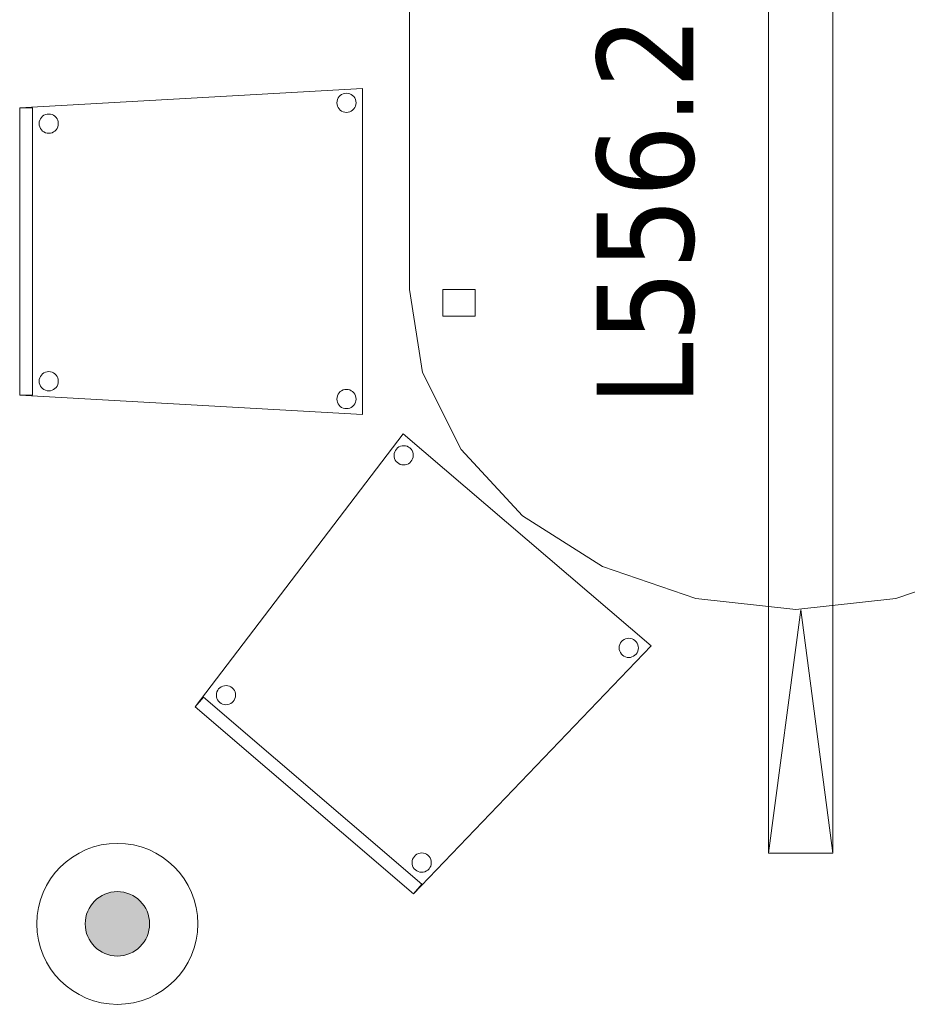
# Model space of a CAD drawing. Header units: metres. Extents: x 397.7 to 427.5, y 12.7 to 28.4.
# Tile 7 of 128: x 401.5 to 402.8, y 24.6 to 26.1. Entities that reach past the tile are written whole.
import ezdxf

# ---------------------------------------------------------------- set-up
doc = ezdxf.new("R2010")
doc.units = ezdxf.units.M
for name, color, linetype, lineweight in [('02_MOBILIARIO', 7, 'Continuous', 18), ('A-DETL-____-MBND', 7, 'Continuous', 18), ('A-DETL-GENF-OTLN', 7, 'Continuous', 18), ('E-LITE-EQPM-IDEN', 7, 'Continuous', 30)]:
    doc.layers.add(name, color=color, linetype=linetype, lineweight=lineweight)
doc.styles.add('Tahoma_4', font='tahoma.ttf', dxfattribs={"height": 0.15})

# ---------------------------------------------------------------- blocks, each defined once
blk = doc.blocks.new('Family - Cadira confident_P5-151559-08_ENLLUMENAT_P5')
at = {"layer": 'A-DETL-____-MBND', "color": 253, "true_color": 0xaaaaaa}
for p, q in [((0, 0.4765), (0.5326, 0.5065)), ((0.5326, 0.5065), (0, 0.4765)), ((0.5326, 0.5065), (0.5326, 0)), ((0.5326, 0), (0.5326, 0.5065)), ((0.4928, 0.4868), (0.4935, 0.4893)), ((0.4935, 0.4893), (0.4928, 0.4868)), ((0.4935, 0.4893), (0.4946, 0.4917)), ((0.4946, 0.4917), (0.4935, 0.4893)), ((0.4946, 0.4917), (0.4961, 0.4938)), ((0.4961, 0.4938), (0.4946, 0.4917)), ((0.4961, 0.4938), (0.4979, 0.4957)), ((0.4979, 0.4957), (0.4961, 0.4938)), ((0.4979, 0.4957), (0.5, 0.4972)), ((0.5, 0.4972), (0.4979, 0.4957)), ((0.5, 0.4972), (0.5024, 0.4983)), ((0.5024, 0.4983), (0.5, 0.4972)), ((0.5024, 0.4983), (0.5049, 0.4989)), ((0.5049, 0.4989), (0.5024, 0.4983)), ((0.5049, 0.4989), (0.5075, 0.4992)), ((0.5075, 0.4992), (0.5049, 0.4989)), ((0.5075, 0.4992), (0.5101, 0.4989)), ((0.5101, 0.4989), (0.5075, 0.4992)), ((0.5101, 0.4989), (0.5126, 0.4983)), ((0.5126, 0.4983), (0.5101, 0.4989)), ((0.5126, 0.4983), (0.515, 0.4972)), ((0.515, 0.4972), (0.5126, 0.4983)), ((0.515, 0.4972), (0.5171, 0.4957)), ((0.5171, 0.4957), (0.515, 0.4972)), ((0.5171, 0.4957), (0.519, 0.4938)), ((0.519, 0.4938), (0.5171, 0.4957)), ((0.519, 0.4938), (0.5204, 0.4917)), ((0.5204, 0.4917), (0.519, 0.4938)), ((0.5204, 0.4917), (0.5215, 0.4893)), ((0.5215, 0.4893), (0.5204, 0.4917)), ((0.5215, 0.4893), (0.5222, 0.4868)), ((0.5222, 0.4868), (0.5215, 0.4893)), ((0, 0.03), (0, 0.4765)), ((0, 0.4765), (0, 0.03)), ((0, 0.4765), (0.02, 0.4765)), ((0, 0.03), (0, 0.4765)), ((0.02, 0.4765), (0, 0.4765)), ((0, 0.4765), (0, 0.03)), ((0.02, 0.4765), (0.02, 0.03)), ((0.02, 0.03), (0.02, 0.4765)), ((0.4926, 0.4842), (0.4928, 0.4868)), ((0.4928, 0.4868), (0.4926, 0.4842)), ((0.4928, 0.4816), (0.4926, 0.4842)), ((0.4926, 0.4842), (0.4928, 0.4816)), ((0.4935, 0.4791), (0.4928, 0.4816)), ((0.4928, 0.4816), (0.4935, 0.4791)), ((0.4946, 0.4768), (0.4935, 0.4791)), ((0.4935, 0.4791), (0.4946, 0.4768)), ((0.4961, 0.4746), (0.4946, 0.4768)), ((0.4946, 0.4768), (0.4961, 0.4746)), ((0.4979, 0.4728), (0.4961, 0.4746)), ((0.4961, 0.4746), (0.4979, 0.4728)), ((0.519, 0.4746), (0.5171, 0.4728)), ((0.5171, 0.4728), (0.519, 0.4746)), ((0.5204, 0.4768), (0.519, 0.4746)), ((0.519, 0.4746), (0.5204, 0.4768)), ((0.5215, 0.4791), (0.5204, 0.4768)), ((0.5204, 0.4768), (0.5215, 0.4791)), ((0.5222, 0.4816), (0.5215, 0.4791)), ((0.5215, 0.4791), (0.5222, 0.4816)), ((0.5222, 0.4868), (0.5224, 0.4842)), ((0.5224, 0.4842), (0.5222, 0.4868)), ((0.5224, 0.4842), (0.5222, 0.4816)), ((0.5222, 0.4816), (0.5224, 0.4842)), ((0.0311, 0.457), (0.0322, 0.4593)), ((0.0322, 0.4593), (0.0311, 0.457)), ((0.0322, 0.4593), (0.0337, 0.4615)), ((0.0337, 0.4615), (0.0322, 0.4593)), ((0.0337, 0.4615), (0.0355, 0.4633)), ((0.0355, 0.4633), (0.0337, 0.4615)), ((0.0355, 0.4633), (0.0376, 0.4648)), ((0.0376, 0.4648), (0.0355, 0.4633)), ((0.0376, 0.4648), (0.04, 0.4659)), ((0.04, 0.4659), (0.0376, 0.4648)), ((0.04, 0.4659), (0.0425, 0.4666)), ((0.0425, 0.4666), (0.04, 0.4659)), ((0.0425, 0.4666), (0.0451, 0.4668)), ((0.0451, 0.4668), (0.0425, 0.4666)), ((0.0451, 0.4668), (0.0477, 0.4666)), ((0.0477, 0.4666), (0.0451, 0.4668)), ((0.0477, 0.4666), (0.0502, 0.4659)), ((0.0502, 0.4659), (0.0477, 0.4666)), ((0.0502, 0.4659), (0.0526, 0.4648)), ((0.0526, 0.4648), (0.0502, 0.4659)), ((0.0526, 0.4648), (0.0547, 0.4633)), ((0.0547, 0.4633), (0.0526, 0.4648)), ((0.0547, 0.4633), (0.0565, 0.4615)), ((0.0565, 0.4615), (0.0547, 0.4633)), ((0.0565, 0.4615), (0.058, 0.4593)), ((0.058, 0.4593), (0.0565, 0.4615)), ((0.058, 0.4593), (0.0591, 0.457)), ((0.0591, 0.457), (0.058, 0.4593)), ((0.5, 0.4713), (0.4979, 0.4728)), ((0.4979, 0.4728), (0.5, 0.4713)), ((0.5024, 0.4702), (0.5, 0.4713)), ((0.5, 0.4713), (0.5024, 0.4702)), ((0.5049, 0.4695), (0.5024, 0.4702)), ((0.5024, 0.4702), (0.5049, 0.4695)), ((0.5075, 0.4693), (0.5049, 0.4695)), ((0.5049, 0.4695), (0.5075, 0.4693)), ((0.5101, 0.4695), (0.5075, 0.4693)), ((0.5075, 0.4693), (0.5101, 0.4695)), ((0.5126, 0.4702), (0.5101, 0.4695)), ((0.5101, 0.4695), (0.5126, 0.4702)), ((0.515, 0.4713), (0.5126, 0.4702)), ((0.5126, 0.4702), (0.515, 0.4713)), ((0.5171, 0.4728), (0.515, 0.4713)), ((0.515, 0.4713), (0.5171, 0.4728)), ((0.0302, 0.4519), (0.0304, 0.4545)), ((0.0304, 0.4545), (0.0302, 0.4519)), ((0.0304, 0.4493), (0.0302, 0.4519)), ((0.0302, 0.4519), (0.0304, 0.4493)), ((0.0304, 0.4545), (0.0311, 0.457)), ((0.0311, 0.457), (0.0304, 0.4545)), ((0.0311, 0.4468), (0.0304, 0.4493)), ((0.0304, 0.4493), (0.0311, 0.4468)), ((0.0322, 0.4444), (0.0311, 0.4468)), ((0.0311, 0.4468), (0.0322, 0.4444)), ((0.0337, 0.4423), (0.0322, 0.4444)), ((0.0322, 0.4444), (0.0337, 0.4423)), ((0.058, 0.4444), (0.0565, 0.4423)), ((0.0565, 0.4423), (0.058, 0.4444)), ((0.0591, 0.4468), (0.058, 0.4444)), ((0.058, 0.4444), (0.0591, 0.4468)), ((0.0591, 0.457), (0.0598, 0.4545)), ((0.0598, 0.4545), (0.0591, 0.457)), ((0.0598, 0.4493), (0.0591, 0.4468)), ((0.0591, 0.4468), (0.0598, 0.4493)), ((0.0598, 0.4545), (0.06, 0.4519)), ((0.06, 0.4519), (0.0598, 0.4545)), ((0.06, 0.4519), (0.0598, 0.4493)), ((0.0598, 0.4493), (0.06, 0.4519)), ((0.0355, 0.4404), (0.0337, 0.4423)), ((0.0337, 0.4423), (0.0355, 0.4404)), ((0.0376, 0.4389), (0.0355, 0.4404)), ((0.0355, 0.4404), (0.0376, 0.4389)), ((0.04, 0.4378), (0.0376, 0.4389)), ((0.0376, 0.4389), (0.04, 0.4378)), ((0.0425, 0.4372), (0.04, 0.4378)), ((0.04, 0.4378), (0.0425, 0.4372)), ((0.0451, 0.4369), (0.0425, 0.4372)), ((0.0425, 0.4372), (0.0451, 0.4369)), ((0.0477, 0.4372), (0.0451, 0.4369)), ((0.0451, 0.4369), (0.0477, 0.4372)), ((0.0502, 0.4378), (0.0477, 0.4372)), ((0.0477, 0.4372), (0.0502, 0.4378)), ((0.0526, 0.4389), (0.0502, 0.4378)), ((0.0502, 0.4378), (0.0526, 0.4389)), ((0.0547, 0.4404), (0.0526, 0.4389)), ((0.0526, 0.4389), (0.0547, 0.4404)), ((0.0565, 0.4423), (0.0547, 0.4404)), ((0.0547, 0.4404), (0.0565, 0.4423)), ((0.0322, 0.0593), (0.0337, 0.0615)), ((0.0337, 0.0615), (0.0322, 0.0593)), ((0.0337, 0.0615), (0.0355, 0.0633)), ((0.0355, 0.0633), (0.0337, 0.0615)), ((0.0355, 0.0633), (0.0376, 0.0648)), ((0.0376, 0.0648), (0.0355, 0.0633)), ((0.0376, 0.0648), (0.04, 0.0659)), ((0.04, 0.0659), (0.0376, 0.0648)), ((0.04, 0.0659), (0.0425, 0.0666)), ((0.0425, 0.0666), (0.04, 0.0659)), ((0.0425, 0.0666), (0.0451, 0.0668)), ((0.0451, 0.0668), (0.0425, 0.0666)), ((0.0451, 0.0668), (0.0477, 0.0666)), ((0.0477, 0.0666), (0.0451, 0.0668)), ((0.0477, 0.0666), (0.0502, 0.0659)), ((0.0502, 0.0659), (0.0477, 0.0666)), ((0.0502, 0.0659), (0.0526, 0.0648)), ((0.0526, 0.0648), (0.0502, 0.0659)), ((0.0526, 0.0648), (0.0547, 0.0633)), ((0.0547, 0.0633), (0.0526, 0.0648)), ((0.0547, 0.0633), (0.0565, 0.0615)), ((0.0565, 0.0615), (0.0547, 0.0633)), ((0.0565, 0.0615), (0.058, 0.0593)), ((0.058, 0.0593), (0.0565, 0.0615)), ((0.0302, 0.0519), (0.0304, 0.0545)), ((0.0304, 0.0545), (0.0302, 0.0519)), ((0.0304, 0.0493), (0.0302, 0.0519)), ((0.0302, 0.0519), (0.0304, 0.0493)), ((0.0304, 0.0545), (0.0311, 0.057)), ((0.0311, 0.057), (0.0304, 0.0545)), ((0.0311, 0.0468), (0.0304, 0.0493)), ((0.0304, 0.0493), (0.0311, 0.0468)), ((0.0311, 0.057), (0.0322, 0.0593)), ((0.0322, 0.0593), (0.0311, 0.057)), ((0.0322, 0.0444), (0.0311, 0.0468)), ((0.0311, 0.0468), (0.0322, 0.0444)), ((0.058, 0.0593), (0.0591, 0.057)), ((0.0591, 0.057), (0.058, 0.0593)), ((0.0591, 0.0468), (0.058, 0.0444)), ((0.058, 0.0444), (0.0591, 0.0468)), ((0.0591, 0.057), (0.0598, 0.0545)), ((0.0598, 0.0545), (0.0591, 0.057)), ((0.0598, 0.0493), (0.0591, 0.0468)), ((0.0591, 0.0468), (0.0598, 0.0493)), ((0.0598, 0.0545), (0.06, 0.0519)), ((0.06, 0.0519), (0.0598, 0.0545)), ((0.06, 0.0519), (0.0598, 0.0493)), ((0.0598, 0.0493), (0.06, 0.0519)), ((0.0337, 0.0423), (0.0322, 0.0444)), ((0.0322, 0.0444), (0.0337, 0.0423)), ((0.0355, 0.0404), (0.0337, 0.0423)), ((0.0337, 0.0423), (0.0355, 0.0404)), ((0.0376, 0.0389), (0.0355, 0.0404)), ((0.0355, 0.0404), (0.0376, 0.0389)), ((0.04, 0.0378), (0.0376, 0.0389)), ((0.0376, 0.0389), (0.04, 0.0378)), ((0.0425, 0.0372), (0.04, 0.0378)), ((0.04, 0.0378), (0.0425, 0.0372)), ((0.0451, 0.0369), (0.0425, 0.0372)), ((0.0425, 0.0372), (0.0451, 0.0369)), ((0.0477, 0.0372), (0.0451, 0.0369)), ((0.0451, 0.0369), (0.0477, 0.0372)), ((0.0502, 0.0378), (0.0477, 0.0372)), ((0.0477, 0.0372), (0.0502, 0.0378)), ((0.0526, 0.0389), (0.0502, 0.0378)), ((0.0502, 0.0378), (0.0526, 0.0389)), ((0.0547, 0.0404), (0.0526, 0.0389)), ((0.0526, 0.0389), (0.0547, 0.0404)), ((0.0565, 0.0423), (0.0547, 0.0404)), ((0.0547, 0.0404), (0.0565, 0.0423)), ((0.058, 0.0444), (0.0565, 0.0423)), ((0.0565, 0.0423), (0.058, 0.0444)), ((0.4935, 0.0293), (0.4946, 0.0317)), ((0.4946, 0.0317), (0.4935, 0.0293)), ((0.4946, 0.0317), (0.4961, 0.0338)), ((0.4961, 0.0338), (0.4946, 0.0317)), ((0.4961, 0.0338), (0.4979, 0.0357)), ((0.4979, 0.0357), (0.4961, 0.0338)), ((0.4979, 0.0357), (0.5, 0.0372)), ((0.5, 0.0372), (0.4979, 0.0357)), ((0.5, 0.0372), (0.5024, 0.0383)), ((0.5024, 0.0383), (0.5, 0.0372)), ((0.5024, 0.0383), (0.5049, 0.0389)), ((0.5049, 0.0389), (0.5024, 0.0383)), ((0.5049, 0.0389), (0.5075, 0.0392)), ((0.5075, 0.0392), (0.5049, 0.0389)), ((0.5075, 0.0392), (0.5101, 0.0389)), ((0.5101, 0.0389), (0.5075, 0.0392)), ((0.5101, 0.0389), (0.5126, 0.0383)), ((0.5126, 0.0383), (0.5101, 0.0389)), ((0.5126, 0.0383), (0.515, 0.0372)), ((0.515, 0.0372), (0.5126, 0.0383)), ((0.515, 0.0372), (0.5171, 0.0357)), ((0.5171, 0.0357), (0.515, 0.0372)), ((0.5171, 0.0357), (0.519, 0.0338)), ((0.519, 0.0338), (0.5171, 0.0357)), ((0.519, 0.0338), (0.5204, 0.0317)), ((0.5204, 0.0317), (0.519, 0.0338)), ((0.5204, 0.0317), (0.5215, 0.0293)), ((0.5215, 0.0293), (0.5204, 0.0317)), ((0.5326, 0), (0, 0.03)), ((0, 0.03), (0.5326, 0)), ((0.02, 0.03), (0, 0.03)), ((0, 0.03), (0.02, 0.03)), ((0.4926, 0.0242), (0.4928, 0.0268)), ((0.4928, 0.0268), (0.4926, 0.0242)), ((0.4928, 0.0216), (0.4926, 0.0242)), ((0.4926, 0.0242), (0.4928, 0.0216)), ((0.4928, 0.0268), (0.4935, 0.0293)), ((0.4935, 0.0293), (0.4928, 0.0268)), ((0.4935, 0.0191), (0.4928, 0.0216)), ((0.4928, 0.0216), (0.4935, 0.0191)), ((0.4946, 0.0168), (0.4935, 0.0191)), ((0.4935, 0.0191), (0.4946, 0.0168)), ((0.4961, 0.0146), (0.4946, 0.0168)), ((0.4946, 0.0168), (0.4961, 0.0146)), ((0.5204, 0.0168), (0.519, 0.0146)), ((0.519, 0.0146), (0.5204, 0.0168)), ((0.5215, 0.0191), (0.5204, 0.0168)), ((0.5204, 0.0168), (0.5215, 0.0191)), ((0.5215, 0.0293), (0.5222, 0.0268)), ((0.5222, 0.0268), (0.5215, 0.0293)), ((0.5222, 0.0216), (0.5215, 0.0191)), ((0.5215, 0.0191), (0.5222, 0.0216)), ((0.5222, 0.0268), (0.5224, 0.0242)), ((0.5224, 0.0242), (0.5222, 0.0268)), ((0.5224, 0.0242), (0.5222, 0.0216)), ((0.5222, 0.0216), (0.5224, 0.0242)), ((0.4979, 0.0128), (0.4961, 0.0146)), ((0.4961, 0.0146), (0.4979, 0.0128)), ((0.5, 0.0113), (0.4979, 0.0128)), ((0.4979, 0.0128), (0.5, 0.0113)), ((0.5024, 0.0102), (0.5, 0.0113)), ((0.5, 0.0113), (0.5024, 0.0102)), ((0.5049, 0.0095), (0.5024, 0.0102)), ((0.5024, 0.0102), (0.5049, 0.0095)), ((0.5075, 0.0093), (0.5049, 0.0095)), ((0.5049, 0.0095), (0.5075, 0.0093)), ((0.5101, 0.0095), (0.5075, 0.0093)), ((0.5075, 0.0093), (0.5101, 0.0095)), ((0.5126, 0.0102), (0.5101, 0.0095)), ((0.5101, 0.0095), (0.5126, 0.0102)), ((0.515, 0.0113), (0.5126, 0.0102)), ((0.5126, 0.0102), (0.515, 0.0113)), ((0.5171, 0.0128), (0.515, 0.0113)), ((0.515, 0.0113), (0.5171, 0.0128)), ((0.519, 0.0146), (0.5171, 0.0128)), ((0.5171, 0.0128), (0.519, 0.0146))]:
    blk.add_line(p, q, dxfattribs=at)
blk = doc.blocks.new('Family - Taula 200X120_P5-151650-08_ENLLUMENAT_P5')
at = {"layer": 'A-DETL-____-MBND', "color": 253, "true_color": 0xaaaaaa}
for p, q in [((0.4447, 1.9692), (0.5999, 1.9861)), ((0.5999, 1.9861), (0.4447, 1.9692)), ((0.5999, 1.9861), (0.7552, 1.9692)), ((0.7552, 1.9692), (0.5999, 1.9861)), ((0.3, 1.9196), (0.4447, 1.9692)), ((0.4447, 1.9692), (0.3, 1.9196)), ((0.7552, 1.9692), (0.8999, 1.9196)), ((0.8999, 1.9196), (0.7552, 1.9692)), ((0.1757, 1.8407), (0.3, 1.9196)), ((0.3, 1.9196), (0.1757, 1.8407)), ((0.8999, 1.9196), (1.0242, 1.8407)), ((1.0242, 1.8407), (0.8999, 1.9196)), ((0.0804, 1.7378), (0.1757, 1.8407)), ((0.1757, 1.8407), (0.0804, 1.7378)), ((1.0242, 1.8407), (1.1195, 1.7378)), ((1.1195, 1.7378), (1.0242, 1.8407)), ((0.0204, 1.6181), (0.0804, 1.7378)), ((0.0804, 1.7378), (0.0204, 1.6181)), ((1.1195, 1.7378), (1.1795, 1.6181)), ((1.1795, 1.6181), (1.1195, 1.7378)), ((0, 1.4896), (0.0204, 1.6181)), ((0.0204, 1.6181), (0, 1.4896)), ((1.1795, 1.6181), (1.1999, 1.4896)), ((1.1999, 1.4896), (1.1795, 1.6181)), ((0.0521, 1.4813), (0.0521, 1.5227)), ((0.0521, 1.5227), (0.1021, 1.5227)), ((0.1021, 1.5227), (0.0521, 1.5227)), ((0.0521, 1.5227), (0.0521, 1.4813)), ((0.1021, 1.5227), (0.1021, 1.4813)), ((0.1021, 1.4813), (0.1021, 1.5227)), ((1.0999, 1.4813), (1.0999, 1.5227)), ((1.0999, 1.5227), (1.1499, 1.5227)), ((1.1499, 1.5227), (1.0999, 1.5227)), ((1.0999, 1.5227), (1.0999, 1.4813)), ((1.1499, 1.5227), (1.1499, 1.4813)), ((1.1499, 1.4813), (1.1499, 1.5227)), ((0, 0.4965), (0, 1.4896)), ((0, 1.4896), (0, 0.4965)), ((1.1999, 1.4896), (1.1999, 0.4965)), ((1.1999, 0.4965), (1.1999, 1.4896)), ((0.1021, 1.4813), (0.0521, 1.4813)), ((0.0521, 1.4813), (0.1021, 1.4813)), ((1.1499, 1.4813), (1.0999, 1.4813)), ((1.0999, 1.4813), (1.1499, 1.4813)), ((0.0204, 0.368), (0, 0.4965)), ((0, 0.4965), (0.0204, 0.368)), ((0.0521, 0.4551), (0.0521, 0.4965)), ((0.0521, 0.4965), (0.1021, 0.4965)), ((0.1021, 0.4965), (0.0521, 0.4965)), ((0.0521, 0.4965), (0.0521, 0.4551)), ((0.1021, 0.4965), (0.1021, 0.4551)), ((0.1021, 0.4551), (0.1021, 0.4965)), ((1.0999, 0.4551), (1.0999, 0.4965)), ((1.0999, 0.4965), (1.1499, 0.4965)), ((1.1499, 0.4965), (1.0999, 0.4965)), ((1.0999, 0.4965), (1.0999, 0.4551)), ((1.1499, 0.4965), (1.1499, 0.4551)), ((1.1499, 0.4551), (1.1499, 0.4965)), ((1.1999, 0.4965), (1.1795, 0.368)), ((1.1795, 0.368), (1.1999, 0.4965)), ((0.1021, 0.4551), (0.0521, 0.4551)), ((0.0521, 0.4551), (0.1021, 0.4551)), ((1.1499, 0.4551), (1.0999, 0.4551)), ((1.0999, 0.4551), (1.1499, 0.4551)), ((0.0804, 0.2483), (0.0204, 0.368)), ((0.0204, 0.368), (0.0804, 0.2483)), ((1.1795, 0.368), (1.1195, 0.2483)), ((1.1195, 0.2483), (1.1795, 0.368)), ((0.1757, 0.1454), (0.0804, 0.2483)), ((0.0804, 0.2483), (0.1757, 0.1454)), ((1.1195, 0.2483), (1.0242, 0.1454)), ((1.0242, 0.1454), (1.1195, 0.2483)), ((0.3, 0.0665), (0.1757, 0.1454)), ((0.1757, 0.1454), (0.3, 0.0665)), ((1.0242, 0.1454), (0.8999, 0.0665)), ((0.8999, 0.0665), (1.0242, 0.1454)), ((0.4447, 0.0169), (0.3, 0.0665)), ((0.3, 0.0665), (0.4447, 0.0169)), ((0.8999, 0.0665), (0.7552, 0.0169)), ((0.7552, 0.0169), (0.8999, 0.0665)), ((0.5999, 0), (0.4447, 0.0169)), ((0.4447, 0.0169), (0.5999, 0)), ((0.7552, 0.0169), (0.5999, 0)), ((0.5999, 0), (0.7552, 0.0169))]:
    blk.add_line(p, q, dxfattribs=at)
blk = doc.blocks.new('Family - Cadira confident_P5-151738-08_ENLLUMENAT_P5')
at = {"layer": 'A-DETL-____-MBND', "color": 253, "true_color": 0xaaaaaa}
for p, q in [((0, 0.2903), (0.3234, 0.7145)), ((0.3234, 0.7145), (0, 0.2903)), ((0.3234, 0.7145), (0.7083, 0.3852)), ((0.7083, 0.3852), (0.3234, 0.7145)), ((0.3101, 0.6862), (0.3112, 0.6885)), ((0.3112, 0.6885), (0.3101, 0.6862)), ((0.3112, 0.6885), (0.3127, 0.6906)), ((0.3127, 0.6906), (0.3112, 0.6885)), ((0.3127, 0.6906), (0.3146, 0.6925)), ((0.3146, 0.6925), (0.3127, 0.6906)), ((0.3146, 0.6925), (0.3167, 0.6939)), ((0.3167, 0.6939), (0.3146, 0.6925)), ((0.3167, 0.6939), (0.3191, 0.695)), ((0.3191, 0.695), (0.3167, 0.6939)), ((0.3191, 0.695), (0.3216, 0.6957)), ((0.3216, 0.6957), (0.3191, 0.695)), ((0.3216, 0.6957), (0.3242, 0.6959)), ((0.3242, 0.6959), (0.3216, 0.6957)), ((0.3242, 0.6959), (0.3268, 0.6956)), ((0.3268, 0.6956), (0.3242, 0.6959)), ((0.3268, 0.6956), (0.3293, 0.6949)), ((0.3293, 0.6949), (0.3268, 0.6956)), ((0.3293, 0.6949), (0.3316, 0.6938)), ((0.3316, 0.6938), (0.3293, 0.6949)), ((0.3316, 0.6938), (0.3338, 0.6923)), ((0.3338, 0.6923), (0.3316, 0.6938)), ((0.3338, 0.6923), (0.3356, 0.6904)), ((0.3356, 0.6904), (0.3338, 0.6923)), ((0.3356, 0.6904), (0.3371, 0.6883)), ((0.3371, 0.6883), (0.3356, 0.6904)), ((0.3371, 0.6883), (0.3381, 0.6859)), ((0.3381, 0.6859), (0.3371, 0.6883)), ((0.3091, 0.6811), (0.3094, 0.6837)), ((0.3094, 0.6837), (0.3091, 0.6811)), ((0.3093, 0.6785), (0.3091, 0.6811)), ((0.3091, 0.6811), (0.3093, 0.6785)), ((0.31, 0.6759), (0.3093, 0.6785)), ((0.3093, 0.6785), (0.31, 0.6759)), ((0.3094, 0.6837), (0.3101, 0.6862)), ((0.3101, 0.6862), (0.3094, 0.6837)), ((0.311, 0.6736), (0.31, 0.6759)), ((0.31, 0.6759), (0.311, 0.6736)), ((0.3125, 0.6714), (0.311, 0.6736)), ((0.311, 0.6736), (0.3125, 0.6714)), ((0.3369, 0.6733), (0.3354, 0.6712)), ((0.3354, 0.6712), (0.3369, 0.6733)), ((0.338, 0.6757), (0.3369, 0.6733)), ((0.3369, 0.6733), (0.338, 0.6757)), ((0.3387, 0.6782), (0.338, 0.6757)), ((0.338, 0.6757), (0.3387, 0.6782)), ((0.3381, 0.6859), (0.3388, 0.6834)), ((0.3388, 0.6834), (0.3381, 0.6859)), ((0.339, 0.6808), (0.3387, 0.6782)), ((0.3387, 0.6782), (0.339, 0.6808)), ((0.3388, 0.6834), (0.339, 0.6808)), ((0.339, 0.6808), (0.3388, 0.6834)), ((0.3143, 0.6696), (0.3125, 0.6714)), ((0.3125, 0.6714), (0.3143, 0.6696)), ((0.3165, 0.6681), (0.3143, 0.6696)), ((0.3143, 0.6696), (0.3165, 0.6681)), ((0.3188, 0.6669), (0.3165, 0.6681)), ((0.3165, 0.6681), (0.3188, 0.6669)), ((0.3213, 0.6662), (0.3188, 0.6669)), ((0.3188, 0.6669), (0.3213, 0.6662)), ((0.3239, 0.666), (0.3213, 0.6662)), ((0.3213, 0.6662), (0.3239, 0.666)), ((0.3265, 0.6662), (0.3239, 0.666)), ((0.3239, 0.666), (0.3265, 0.6662)), ((0.329, 0.6668), (0.3265, 0.6662)), ((0.3265, 0.6662), (0.329, 0.6668)), ((0.3314, 0.6679), (0.329, 0.6668)), ((0.329, 0.6668), (0.3314, 0.6679)), ((0.3335, 0.6694), (0.3314, 0.6679)), ((0.3314, 0.6679), (0.3335, 0.6694)), ((0.3354, 0.6712), (0.3335, 0.6694)), ((0.3335, 0.6694), (0.3354, 0.6712)), ((0.7083, 0.3852), (0.3393, 0)), ((0.3393, 0), (0.7083, 0.3852)), ((0.6587, 0.382), (0.6589, 0.3846)), ((0.6589, 0.3846), (0.6587, 0.382)), ((0.6589, 0.3846), (0.6596, 0.3871)), ((0.6596, 0.3871), (0.6589, 0.3846)), ((0.6596, 0.3871), (0.6607, 0.3895)), ((0.6607, 0.3895), (0.6596, 0.3871)), ((0.6607, 0.3895), (0.6622, 0.3916)), ((0.6622, 0.3916), (0.6607, 0.3895)), ((0.6622, 0.3916), (0.6641, 0.3934)), ((0.6641, 0.3934), (0.6622, 0.3916)), ((0.6641, 0.3934), (0.6663, 0.3949)), ((0.6663, 0.3949), (0.6641, 0.3934)), ((0.6663, 0.3949), (0.6686, 0.396)), ((0.6686, 0.396), (0.6663, 0.3949)), ((0.6686, 0.396), (0.6711, 0.3966)), ((0.6711, 0.3966), (0.6686, 0.396)), ((0.6711, 0.3966), (0.6737, 0.3968)), ((0.6737, 0.3968), (0.6711, 0.3966)), ((0.6737, 0.3968), (0.6763, 0.3966)), ((0.6763, 0.3966), (0.6737, 0.3968)), ((0.6763, 0.3966), (0.6788, 0.3959)), ((0.6788, 0.3959), (0.6763, 0.3966)), ((0.6788, 0.3959), (0.6812, 0.3948)), ((0.6812, 0.3948), (0.6788, 0.3959)), ((0.6812, 0.3948), (0.6833, 0.3932)), ((0.6833, 0.3932), (0.6812, 0.3948)), ((0.6833, 0.3932), (0.6851, 0.3914)), ((0.6851, 0.3914), (0.6833, 0.3932)), ((0.6851, 0.3914), (0.6866, 0.3892)), ((0.6866, 0.3892), (0.6851, 0.3914)), ((0.6866, 0.3892), (0.6877, 0.3869)), ((0.6877, 0.3869), (0.6866, 0.3892)), ((0.6877, 0.3869), (0.6883, 0.3843)), ((0.6883, 0.3843), (0.6877, 0.3869)), ((0.6883, 0.3843), (0.6885, 0.3818)), ((0.6885, 0.3818), (0.6883, 0.3843)), ((0.6589, 0.3794), (0.6587, 0.382)), ((0.6587, 0.382), (0.6589, 0.3794)), ((0.6595, 0.3769), (0.6589, 0.3794)), ((0.6589, 0.3794), (0.6595, 0.3769)), ((0.6606, 0.3745), (0.6595, 0.3769)), ((0.6595, 0.3769), (0.6606, 0.3745)), ((0.6621, 0.3724), (0.6606, 0.3745)), ((0.6606, 0.3745), (0.6621, 0.3724)), ((0.6639, 0.3705), (0.6621, 0.3724)), ((0.6621, 0.3724), (0.6639, 0.3705)), ((0.666, 0.369), (0.6639, 0.3705)), ((0.6639, 0.3705), (0.666, 0.369)), ((0.6684, 0.3679), (0.666, 0.369)), ((0.666, 0.369), (0.6684, 0.3679)), ((0.6709, 0.3672), (0.6684, 0.3679)), ((0.6684, 0.3679), (0.6709, 0.3672)), ((0.6735, 0.367), (0.6709, 0.3672)), ((0.6709, 0.3672), (0.6735, 0.367)), ((0.6761, 0.3672), (0.6735, 0.367)), ((0.6735, 0.367), (0.6761, 0.3672)), ((0.6786, 0.3678), (0.6761, 0.3672)), ((0.6761, 0.3672), (0.6786, 0.3678)), ((0.6809, 0.3689), (0.6786, 0.3678)), ((0.6786, 0.3678), (0.6809, 0.3689)), ((0.6831, 0.3704), (0.6809, 0.3689)), ((0.6809, 0.3689), (0.6831, 0.3704)), ((0.685, 0.3722), (0.6831, 0.3704)), ((0.6831, 0.3704), (0.685, 0.3722)), ((0.6865, 0.3743), (0.685, 0.3722)), ((0.685, 0.3722), (0.6865, 0.3743)), ((0.6876, 0.3766), (0.6865, 0.3743)), ((0.6865, 0.3743), (0.6876, 0.3766)), ((0.6883, 0.3792), (0.6876, 0.3766)), ((0.6876, 0.3766), (0.6883, 0.3792)), ((0.6885, 0.3818), (0.6883, 0.3792)), ((0.6883, 0.3792), (0.6885, 0.3818)), ((0.0386, 0.32), (0.0407, 0.3215)), ((0.0407, 0.3215), (0.0386, 0.32)), ((0.0407, 0.3215), (0.0431, 0.3226)), ((0.0431, 0.3226), (0.0407, 0.3215)), ((0.0431, 0.3226), (0.0456, 0.3232)), ((0.0456, 0.3232), (0.0431, 0.3226)), ((0.0456, 0.3232), (0.0482, 0.3234)), ((0.0482, 0.3234), (0.0456, 0.3232)), ((0.0482, 0.3234), (0.0508, 0.3232)), ((0.0508, 0.3232), (0.0482, 0.3234)), ((0.0508, 0.3232), (0.0533, 0.3225)), ((0.0533, 0.3225), (0.0508, 0.3232)), ((0.0533, 0.3225), (0.0556, 0.3214)), ((0.0556, 0.3214), (0.0533, 0.3225)), ((0.0556, 0.3214), (0.0578, 0.3199)), ((0.0578, 0.3199), (0.0556, 0.3214)), ((0.0331, 0.3087), (0.0334, 0.3112)), ((0.0334, 0.3112), (0.0331, 0.3087)), ((0.0333, 0.3061), (0.0331, 0.3087)), ((0.0331, 0.3087), (0.0333, 0.3061)), ((0.034, 0.3035), (0.0333, 0.3061)), ((0.0333, 0.3061), (0.034, 0.3035)), ((0.0334, 0.3112), (0.0341, 0.3138)), ((0.0341, 0.3138), (0.0334, 0.3112)), ((0.0341, 0.3138), (0.0352, 0.3161)), ((0.0352, 0.3161), (0.0341, 0.3138)), ((0.0352, 0.3161), (0.0367, 0.3182)), ((0.0367, 0.3182), (0.0352, 0.3161)), ((0.0367, 0.3182), (0.0386, 0.32)), ((0.0386, 0.32), (0.0367, 0.3182)), ((0.0578, 0.3199), (0.0596, 0.318)), ((0.0596, 0.318), (0.0578, 0.3199)), ((0.0596, 0.318), (0.0611, 0.3159)), ((0.0611, 0.3159), (0.0596, 0.318)), ((0.0611, 0.3159), (0.0621, 0.3135)), ((0.0621, 0.3135), (0.0611, 0.3159)), ((0.0621, 0.3135), (0.0628, 0.311)), ((0.0628, 0.311), (0.0621, 0.3135)), ((0.063, 0.3084), (0.0627, 0.3058)), ((0.0627, 0.3058), (0.063, 0.3084)), ((0.0628, 0.311), (0.063, 0.3084)), ((0.063, 0.3084), (0.0628, 0.311)), ((0, 0.2903), (0.013, 0.3055)), ((0.013, 0.3055), (0, 0.2903)), ((0.013, 0.3055), (0.3523, 0.0152)), ((0.3523, 0.0152), (0.013, 0.3055)), ((0.035, 0.3012), (0.034, 0.3035)), ((0.034, 0.3035), (0.035, 0.3012)), ((0.0365, 0.299), (0.035, 0.3012)), ((0.035, 0.3012), (0.0365, 0.299)), ((0.0383, 0.2972), (0.0365, 0.299)), ((0.0365, 0.299), (0.0383, 0.2972)), ((0.0405, 0.2956), (0.0383, 0.2972)), ((0.0383, 0.2972), (0.0405, 0.2956)), ((0.0428, 0.2945), (0.0405, 0.2956)), ((0.0405, 0.2956), (0.0428, 0.2945)), ((0.0453, 0.2938), (0.0428, 0.2945)), ((0.0428, 0.2945), (0.0453, 0.2938)), ((0.0479, 0.2936), (0.0453, 0.2938)), ((0.0453, 0.2938), (0.0479, 0.2936)), ((0.0505, 0.2938), (0.0479, 0.2936)), ((0.0479, 0.2936), (0.0505, 0.2938)), ((0.053, 0.2944), (0.0505, 0.2938)), ((0.0505, 0.2938), (0.053, 0.2944)), ((0.0554, 0.2955), (0.053, 0.2944)), ((0.053, 0.2944), (0.0554, 0.2955)), ((0.0575, 0.297), (0.0554, 0.2955)), ((0.0554, 0.2955), (0.0575, 0.297)), ((0.0594, 0.2988), (0.0575, 0.297)), ((0.0575, 0.297), (0.0594, 0.2988)), ((0.0609, 0.3009), (0.0594, 0.2988)), ((0.0594, 0.2988), (0.0609, 0.3009)), ((0.062, 0.3033), (0.0609, 0.3009)), ((0.0609, 0.3009), (0.062, 0.3033)), ((0.0627, 0.3058), (0.062, 0.3033)), ((0.062, 0.3033), (0.0627, 0.3058)), ((0.3393, 0), (0, 0.2903)), ((0, 0.2903), (0.3393, 0)), ((0.3393, 0), (0, 0.2903)), ((0, 0.2903), (0.3393, 0)), ((0.3425, 0.06), (0.3447, 0.0615)), ((0.3447, 0.0615), (0.3425, 0.06)), ((0.3447, 0.0615), (0.347, 0.0626)), ((0.347, 0.0626), (0.3447, 0.0615)), ((0.347, 0.0626), (0.3495, 0.0632)), ((0.3495, 0.0632), (0.347, 0.0626)), ((0.3495, 0.0632), (0.3521, 0.0634)), ((0.3521, 0.0634), (0.3495, 0.0632)), ((0.3521, 0.0634), (0.3547, 0.0632)), ((0.3547, 0.0632), (0.3521, 0.0634)), ((0.3547, 0.0632), (0.3572, 0.0625)), ((0.3572, 0.0625), (0.3547, 0.0632)), ((0.3572, 0.0625), (0.3596, 0.0614)), ((0.3596, 0.0614), (0.3572, 0.0625)), ((0.3596, 0.0614), (0.3617, 0.0598)), ((0.3617, 0.0598), (0.3596, 0.0614)), ((0.3371, 0.0486), (0.3373, 0.0512)), ((0.3373, 0.0512), (0.3371, 0.0486)), ((0.3373, 0.046), (0.3371, 0.0486)), ((0.3371, 0.0486), (0.3373, 0.046)), ((0.3373, 0.0512), (0.338, 0.0537)), ((0.338, 0.0537), (0.3373, 0.0512)), ((0.3379, 0.0435), (0.3373, 0.046)), ((0.3373, 0.046), (0.3379, 0.0435)), ((0.338, 0.0537), (0.3391, 0.0561)), ((0.3391, 0.0561), (0.338, 0.0537)), ((0.3391, 0.0561), (0.3407, 0.0582)), ((0.3407, 0.0582), (0.3391, 0.0561)), ((0.3407, 0.0582), (0.3425, 0.06)), ((0.3425, 0.06), (0.3407, 0.0582)), ((0.3617, 0.0598), (0.3635, 0.058)), ((0.3635, 0.058), (0.3617, 0.0598)), ((0.3635, 0.058), (0.365, 0.0558)), ((0.365, 0.0558), (0.3635, 0.058)), ((0.365, 0.0558), (0.3661, 0.0535)), ((0.3661, 0.0535), (0.365, 0.0558)), ((0.3661, 0.0535), (0.3667, 0.0509)), ((0.3667, 0.0509), (0.3661, 0.0535)), ((0.3667, 0.0509), (0.3669, 0.0483)), ((0.3669, 0.0483), (0.3667, 0.0509)), ((0.3669, 0.0483), (0.3667, 0.0458)), ((0.3667, 0.0458), (0.3669, 0.0483)), ((0.339, 0.0411), (0.3379, 0.0435)), ((0.3379, 0.0435), (0.339, 0.0411)), ((0.3405, 0.039), (0.339, 0.0411)), ((0.339, 0.0411), (0.3405, 0.039)), ((0.3423, 0.0371), (0.3405, 0.039)), ((0.3405, 0.039), (0.3423, 0.0371)), ((0.3444, 0.0356), (0.3423, 0.0371)), ((0.3423, 0.0371), (0.3444, 0.0356)), ((0.3468, 0.0345), (0.3444, 0.0356)), ((0.3444, 0.0356), (0.3468, 0.0345)), ((0.3493, 0.0338), (0.3468, 0.0345)), ((0.3468, 0.0345), (0.3493, 0.0338)), ((0.3519, 0.0335), (0.3493, 0.0338)), ((0.3493, 0.0338), (0.3519, 0.0335)), ((0.3545, 0.0338), (0.3519, 0.0335)), ((0.3519, 0.0335), (0.3545, 0.0338)), ((0.357, 0.0344), (0.3545, 0.0338)), ((0.3545, 0.0338), (0.357, 0.0344)), ((0.3593, 0.0355), (0.357, 0.0344)), ((0.357, 0.0344), (0.3593, 0.0355)), ((0.3615, 0.037), (0.3593, 0.0355)), ((0.3593, 0.0355), (0.3615, 0.037)), ((0.3634, 0.0388), (0.3615, 0.037)), ((0.3615, 0.037), (0.3634, 0.0388)), ((0.3649, 0.0409), (0.3634, 0.0388)), ((0.3634, 0.0388), (0.3649, 0.0409)), ((0.366, 0.0432), (0.3649, 0.0409)), ((0.3649, 0.0409), (0.366, 0.0432)), ((0.3667, 0.0458), (0.366, 0.0432)), ((0.366, 0.0432), (0.3667, 0.0458)), ((0.3523, 0.0152), (0.3393, 0)), ((0.3393, 0), (0.3523, 0.0152))]:
    blk.add_line(p, q, dxfattribs=at)
blk = doc.blocks.new('LONDR55-XX_ZZ-ARQ-CAA-M3D-Londres55_ifc-1-08_ENLLUMENAT_P5')
at = {"layer": '02_MOBILIARIO', "color": 253, "lineweight": 18, "true_color": 0xaaaaaa}
for name, p in [('Family - Taula 200X120_P5-151650-08_ENLLUMENAT_P5', (402.0742, 25.1953)), ('Family - Cadira confident_P5-151559-08_ENLLUMENAT_P5', (401.4689, 25.4977)), ('Family - Cadira confident_P5-151738-08_ENLLUMENAT_P5', (401.7412, 24.7536))]:
    blk.add_blockref(name, p, dxfattribs=at)
blk = doc.blocks.new('ZYR_06_02_02 Down Superficie - L 03 D-326958-08_ENLLUMENAT_P5')
at = {"layer": 'A-DETL-GENF-OTLN', "true_color": 0x00c400}
blk.add_hatch(color=92, dxfattribs=at).paths.add_polyline_path([(0, -0.05), (0.0129, -0.0483), (0.025, -0.0433), (0.0354, -0.0354), (0.0433, -0.025), (0.0483, -0.0129), (0.05, 0), (0.0483, 0.0129), (0.0433, 0.025), (0.0354, 0.0354), (0.025, 0.0433), (0.0129, 0.0483), (0, 0.05), (-0.0129, 0.0483), (-0.025, 0.0433), (-0.0354, 0.0354), (-0.0433, 0.025), (-0.0483, 0.0129), (-0.05, 0), (-0.0483, -0.0129), (-0.0433, -0.025), (-0.0354, -0.0354), (-0.025, -0.0433), (-0.0129, -0.0483)])
at = {"layer": 'A-DETL-GENF-OTLN', "color": 92, "true_color": 0x00c400}
for radius in [0.125, 0.05]:
    blk.add_circle((0, 0), radius, dxfattribs=at)
for start, end in [(360, 180), (180, 360)]:
    blk.add_arc((0, 0), 0.05, start, end, dxfattribs=at)
blk = doc.blocks.new('ZYR_06_02_05 LLuminària Suspesa - L 14-850703-08_ENLLUMENAT_P5')
at = {"layer": 'A-DETL-GENF-OTLN', "color": 92, "true_color": 0x00c400}
for p, q in [((-1.26, 0.05), (1.26, 0.05)), ((-1.26, -0.05), (-1.26, 0.05)), ((-1.26, 0.05), (-0.882, 0)), ((0.882, 0), (1.26, 0.05)), ((1.26, 0.05), (1.26, -0.05)), ((-0.882, 0), (-1.26, -0.05)), ((0.882, 0), (1.26, -0.05)), ((1.26, -0.05), (-1.26, -0.05))]:
    blk.add_line(p, q, dxfattribs=at)

msp = doc.modelspace()

# ---------------------------------------------------------------- block references
at = {"lineweight": 5}
msp.add_blockref('LONDR55-XX_ZZ-ARQ-CAA-M3D-Londres55_ifc-1-08_ENLLUMENAT_P5', (0, 0), dxfattribs=at)
at = {"layer": 'A-DETL-GENF-OTLN', "color": 92, "true_color": 0x00c400, "rotation": 89.9999999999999}
msp.add_blockref('ZYR_06_02_05 LLuminària Suspesa - L 14-850703-08_ENLLUMENAT_P5', (402.682, 26.0768), dxfattribs=at)
at = {"layer": 'A-DETL-GENF-OTLN', "color": 92, "true_color": 0x00c400}
msp.add_blockref('ZYR_06_02_02 Down Superficie - L 03 D-326958-08_ENLLUMENAT_P5', (401.6206, 24.707), dxfattribs=at)

# ---------------------------------------------------------------- texts
at = {"layer": 'E-LITE-EQPM-IDEN', "insert": (402.3652, 25.5113), "char_height": 0.15, "width": 1.366877, "attachment_point": 1, "rotation": 90, "style": 'Tahoma_4'}
msp.add_mtext('L556.2 (L14)', dxfattribs=at)

doc.saveas('drawing.dxf')
